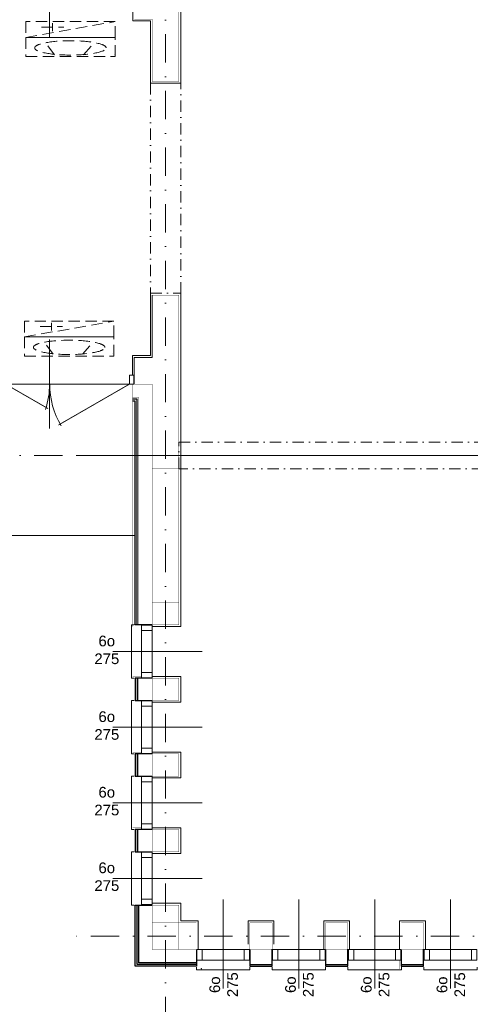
# Model space of a CAD drawing. Extents: x 4615668 to 9294084, y 16339 to 10688993.
# Tile 234 of 256: x 4724669 to 4725175, y 5339216 to 5340322. Entities that reach past the tile are written whole.
import ezdxf

# ---------------------------------------------------------------- set-up
doc = ezdxf.new("R2010")
doc.units = 0
doc.header["$MEASUREMENT"] = 0
doc.linetypes.add('DASHDOT', pattern=[25.4, 12.7, -6.35, 0, -6.35])
doc.linetypes.add('DASHED', pattern=[19.05, 12.7, -6.35])
for name, color, linetype, lineweight in [('hatch', 253, 'Continuous', 0), ('Osie', 175, 'DASHDOT', 9), ('Wymiar', 7, 'Continuous', 9), ('WYPOSAŻENIE', 223, 'Continuous', 9)]:
    doc.layers.add(name, color=color, linetype=linetype, lineweight=lineweight)
doc.layers.add('MURY', color=7, linetype='Continuous')
doc.layers.add('STOLARKA', color=4, linetype='Continuous')
doc.styles.add('ARIAL_CE', font='arial.ttf', dxfattribs={"height": 15})

# ---------------------------------------------------------------- blocks, each defined once
blk = doc.blocks.new('G$C61CBF25F')
at = {"layer": 'Osie', "lineweight": 0, "ltscale": 2.5}
for p, q in [((305, 0), (305, 1880)), ((1525, 640), (-5, 640)), ((1525, 100), (204.8, 100))]:
    blk.add_line(p, q, dxfattribs=at)
blk = doc.blocks.new('G$C7A6A329E')
at = {"layer": 'hatch', "color": 0, "lineweight": 0, "ltscale": 40}
blk.add_arc((144.5, 50), 90, 148.7267, 180, dxfattribs=at)
at = {"layer": 'STOLARKA', "color": 252, "linetype": 'Continuous', "lineweight": 0}
for p, q in [((54.4, 100), (54.4, 0)), ((144, 50), (5, 50))]:
    blk.add_line(p, q, dxfattribs=at)
at = {"layer": 'STOLARKA', "color": 252, "linetype": 'Continuous', "lineweight": 0, "const_width": 1}
for points in [[(144, 50), (64.3, 96)], [(5, 50), (52.7, 77.5)]]:
    blk.add_lwpolyline(points, dxfattribs=at)
at = {"layer": 'STOLARKA', "color": 252, "linetype": 'Continuous', "lineweight": 0}
for points in [[(5, 40), (5, 50), (0, 50), (0, 40)], [(144, 40), (144, 50), (149, 50), (149, 40)]]:
    blk.add_lwpolyline(points, close=True, dxfattribs=at)
blk.add_arc((-35.6, 50), 90, 0, 18.4099, dxfattribs=at)
blk = doc.blocks.new('G$C0CCF9696')
at = {"layer": 'STOLARKA', "color": 5, "lineweight": 0}
blk.add_line((100, 30), (0, 30), dxfattribs=at)
for points in [[(68, 59.5), (68, 53.5), (56, 53.5), (56, 59.5)], [(68, 59.5), (68, 53.5), (56, 53.5), (56, 59.5)], [(68, 53.5), (68, 6.5), (56, 6.5), (56, 53.5)], [(68, 53.5), (68, 6.5), (56, 6.5), (56, 53.5)], [(68, 0.5), (68, 6.5), (56, 6.5), (56, 0.5)]]:
    blk.add_lwpolyline(points, close=True, dxfattribs=at)
blk.add_lwpolyline([(76, 0), (79, 0), (79, 60), (76, 60)], dxfattribs=at)
blk.add_lwpolyline([(76, 0), (79, 0), (79, 60), (76, 60)], dxfattribs=at)
blk = doc.blocks.new('G$C6E969633')
at = {"lineweight": 0, "ltscale": 40}
blk.add_lwpolyline([(311.7, 720), (311.7, 750), (331.7, 750), (331.7, 820)], dxfattribs=at)
at = {"layer": 'MURY', "lineweight": 0, "ltscale": 5}
blk.add_line((1566.7, 640), (246.5, 640), dxfattribs=at)
at = {"layer": 'MURY', "lineweight": 0, "ltscale": 40}
for points in [[(331.7, 1613), (363.8, 1613), (363.8, 1058), (329.8, 1058), (329.8, 1128), (309.9, 1128), (309.9, 1150.6)], [(309.7, 730), (309.7, 752), (329.7, 752), (329.7, 822)], [(363.7, 447.6), (363.7, 822)], [(153.7, 609), (153.7, 550), (311.7, 550)], [(363.7, 447.8), (363.7, 447.6), (331.7, 447.6)], [(331.7, 391.6), (363.7, 391.6), (363.7, 362.6), (331.7, 362.6)], [(331.7, 306.6), (363.7, 306.6), (363.7, 277.6), (331.7, 277.6)], [(331.7, 221.5), (363.7, 221.6), (363.7, 192.6), (331.7, 192.6)], [(383.3, 85), (383.3, 117), (363.7, 117), (363.7, 136.8), (331.7, 136.8)], [(468.3, 91), (468.3, 117), (439.3, 117), (439.3, 91)], [(553.3, 85), (553.3, 117), (524.3, 117), (524.3, 85)], [(638.3, 85), (638.3, 117), (609.3, 117), (609.3, 85)]]:
    blk.add_lwpolyline(points, dxfattribs=at)
at = {"layer": 'MURY', "ltscale": 40, "const_width": 0.3}
for points in [[(331.7, 1160), (311.7, 1160), (311.7, 1130), (331.7, 1130), (331.7, 1060), (361.7, 1060), (361.7, 1225), (331.7, 1225)], [(331.7, 625), (361.7, 625), (361.7, 655), (331.7, 655)], [(331.7, 449.6), (361.7, 449.6), (361.7, 625), (331.7, 625)], [(331.7, 449.6), (331.7, 474.6), (361.7, 474.6), (361.7, 449.6)], [(331.7, 364.6), (331.7, 389.6), (361.7, 389.6), (361.7, 364.6)], [(331.7, 279.6), (331.7, 304.6), (361.7, 304.6), (361.7, 279.6)], [(331.7, 194.6), (331.7, 219.6), (361.7, 219.6), (361.7, 194.6)], [(331.7, 115), (361.7, 115), (361.7, 134.8), (331.7, 134.8)], [(331.7, 85), (361.7, 85), (361.7, 115), (331.7, 115)], [(361.7, 85), (361.7, 115), (381.3, 115), (381.3, 85)], [(441.3, 85), (466.3, 85), (466.3, 115), (441.3, 115)], [(526.3, 85), (551.3, 85), (551.3, 115), (526.3, 115)], [(611.3, 85), (636.3, 85), (636.3, 115), (611.3, 115)]]:
    blk.add_lwpolyline(points, close=True, dxfattribs=at)
at = {"layer": 'MURY', "linetype": 'DASHDOT', "lineweight": 0}
for points in [[(329.7, 822), (363.7, 822), (363.8, 1058), (329.8, 1058)], [(881.7, 625), (361.7, 625), (361.7, 655), (881.7, 655)]]:
    blk.add_lwpolyline(points, close=True, dxfattribs=at)
at = {"layer": 'MURY', "ltscale": 40, "const_width": 0.3}
blk.add_lwpolyline([(331.7, 720), (331.7, 655), (361.7, 655), (361.7, 820), (331.7, 820), (331.7, 750), (311.7, 750), (311.7, 720), (331.7, 720)], dxfattribs=at)
at = {"layer": 'MURY', "lineweight": 0}
blk.add_lwpolyline([(319.7, 447.6, 0.2, 0.2, 0), (309.7, 447.6, 0.2, 0.2, 0), (309.7, 698, 0.2, 0.2, 0), (309.7, 698, 0.2, 0.2, 0), (309.7, 720, 0.2, 0.2, 0)], format="xyseb", dxfattribs=at)
at = {"layer": 'MURY', "lineweight": 0, "ltscale": 40}
for points, const_width in [([(331.7, 449.6), (316.7, 449.6), (316.7, 705), (309.7, 705)], 0.3), ([(319.7, 391.6), (309.7, 391.6), (309.7, 362.6), (319.7, 362.6)], 0.1), ([(319.7, 306.6), (309.7, 306.6), (309.7, 277.6), (319.7, 277.6)], 0.1), ([(319.7, 221.6), (309.7, 221.6), (309.7, 192.6), (319.7, 192.6)], 0.1), ([(383.4, 73.1), (383.4, 63.1), (309.7, 63.1), (309.7, 136.8), (319.7, 136.8)], 0.1), ([(439.3, 73.1), (439.3, 63.1), (468.3, 63.1), (468.3, 73.1)], 0.1), ([(524.3, 73.1), (524.3, 63.1), (553.3, 63.1), (553.3, 73.1)], 0.1), ([(609.3, 73.1), (609.3, 63.1), (638.3, 63.1), (638.3, 73.1)], 0.1)]:
    blk.add_lwpolyline(points, dxfattribs=dict(at, const_width=const_width))
at = {"layer": 'MURY', "lineweight": -3, "ltscale": 40}
for points in [[(319.7, 449.6), (314.7, 449.6), (314.7, 703), (309.7, 703)], [(331.7, 449.6), (312.7, 449.6), (312.7, 701), (309.7, 701)], [(331.7, 389.6), (312.7, 389.6), (312.7, 364.6), (331.7, 364.6)], [(331.7, 389.6), (314.7, 389.6), (314.7, 364.6), (331.9, 364.6)], [(331.7, 304.6), (312.7, 304.6), (312.7, 279.6), (331.7, 279.6)], [(331.7, 304.6), (314.7, 304.6), (314.7, 279.6), (331.9, 279.6)], [(331.7, 219.6), (312.7, 219.6), (312.7, 194.6), (331.7, 194.6)], [(331.7, 219.6), (314.7, 219.6), (314.7, 194.6), (331.9, 194.6)], [(381.3, 85.1), (381.3, 66.1), (312.7, 66.1), (312.7, 134.8), (331.7, 134.8)], [(381.3, 85.1), (381.3, 68.1), (314.7, 68.1), (314.7, 134.8), (331.7, 134.8)], [(381.3, 85.1), (381.3, 70.1), (316.7, 70.1), (316.7, 134.8), (331.7, 134.8)], [(441.3, 85.1), (441.3, 68.1), (466.3, 68.1), (466.3, 85.3)], [(441.3, 85.1), (441.3, 66.1), (466.3, 66.1), (466.3, 85.1)], [(526.3, 85.1), (526.3, 68.1), (551.3, 68.1), (551.3, 85.3)], [(526.3, 85.1), (526.3, 66.1), (551.3, 66.1), (551.3, 85.1)], [(611.3, 85.1), (611.3, 68.1), (636.3, 68.1), (636.3, 85.3)], [(611.3, 85.1), (611.3, 66.1), (636.3, 66.1), (636.3, 85.1)]]:
    blk.add_lwpolyline(points, dxfattribs=at)
at = {"layer": 'MURY', "lineweight": 0, "ltscale": 40}
for points in [[(331.7, 389.6, 0.2, 0.2, 0), (316.7, 389.6, 0.2, 0.2, 0), (316.7, 364.6, 0.2, 0.2, 0), (331.7, 364.6, 0.2, 0.2, 0)], [(331.7, 304.6, 0.2, 0.2, 0), (316.7, 304.6, 0.2, 0.2, 0), (316.7, 279.6, 0.2, 0.2, 0), (331.7, 279.6, 0.2, 0.2, 0)], [(331.7, 219.6, 0.2, 0.2, 0), (316.7, 219.6, 0.2, 0.2, 0), (316.7, 194.6, 0.2, 0.2, 0), (331.7, 194.6, 0.2, 0.2, 0)], [(441.3, 85.1, 0.2, 0.2, 0), (441.3, 70.1, 0.2, 0.2, 0), (466.3, 70.1, 0.2, 0.2, 0), (466.3, 85.1, 0.2, 0.2, 0)], [(526.3, 85.1, 0.2, 0.2, 0), (526.3, 70.1, 0.2, 0.2, 0), (551.3, 70.1, 0.2, 0.2, 0), (551.3, 85.1, 0.2, 0.2, 0)], [(611.3, 85.1, 0.2, 0.2, 0), (611.3, 70.1, 0.2, 0.2, 0), (636.3, 70.1, 0.2, 0.2, 0), (636.3, 85.1, 0.2, 0.2, 0)]]:
    blk.add_lwpolyline(points, format="xyseb", dxfattribs=at)
blk.add_point((387, 63.3), dxfattribs=at)
for name, p in [('G$C61CBF25F', (41.7, 0)), ('G$C7A6A329E', (162.2, 1110))]:
    blk.add_blockref(name, p, dxfattribs=at)
at = {"layer": 'MURY', "lineweight": 0, "ltscale": 40, "xscale": -1, "rotation": 180}
blk.add_blockref('G$C7A6A329E', (162.2, 770), dxfattribs=at)
at = {"layer": 'MURY', "color": 1, "lineweight": 0, "ltscale": 40, "xscale": -1}
for p in [(387.7, 389.6), (387.7, 304.6), (387.7, 219.6), (387.7, 134.8)]:
    blk.add_blockref('G$C0CCF9696', p, dxfattribs=at)
at = {"layer": 'MURY', "color": 1, "lineweight": 0, "ltscale": 40, "rotation": 270}
for p in [(381.4, 141.1), (466.4, 141.1), (551.4, 141.1), (636.4, 141.1)]:
    blk.add_blockref('G$C0CCF9696', p, dxfattribs=at)
at = {"layer": 'MURY', "char_height": 12, "width": 1777.517, "attachment_point": 5, "style": 'ARIAL_CE'}
for insert, rotation in [((240.8, 421.3), 0.1544), ((240.8, 336.3), 0.1544), ((240.8, 251.4), 0.1544), ((240.8, 166.5), 0.1544), ((412.1, 5.4), 90.1544), ((497.1, 5.4), 90.1544), ((582.1, 5.4), 90.1544), ((667.1, 5.3), 90.1544)]:
    blk.add_mtext('\\pxi-10,l16.666687,t16.666687;6o\\P275', dxfattribs=dict(at, insert=insert, rotation=rotation))
blk = doc.blocks.new('G$C0AA5E32D')
at = {"layer": 'WYPOSAŻENIE', "linetype": 'DASHED', "extrusion": (4.00469e-14, 5.36968e-12, -1)}
for p, q in [((0, 21.5, -14), (100.3, 39.3, -14)), ((0, 21.5, -42), (100.3, 39.3, -42)), ((30.1, 37.5, -42), (30.1, 28.7, -42)), ((17.5, 33.1, -42), (42.6, 33.1, -42)), ((32.3, 2.1, -28), (21.7, 16.4, -28)), ((64.9, 2.1, -28), (77.4, 16.4, -28))]:
    blk.add_line(p, q, dxfattribs=at)
at = {"layer": 'WYPOSAŻENIE', "linetype": 'DASHED'}
for points in [[(0, 21.5), (100.3, 21.5), (100.3, 39.3), (0, 39.3)], [(0, 0), (100.3, 0), (100.3, 21.5), (0, 21.5)]]:
    blk.add_lwpolyline(points, close=True, dxfattribs=at)
at = {"layer": 'WYPOSAŻENIE', "linetype": 'DASHED', "extrusion": (4.00469e-14, 5.36968e-12, -1)}
blk.add_ellipse((50.1, 9.8, -28), major_axis=(40.1, 0), ratio=0.200306, dxfattribs=at)
at = {"layer": 'WYPOSAŻENIE', "linetype": 'DASHED'}
for points in [[(99.2, 2.8, -28), (99.2, 2.8, -26.2), (99.2, 2.8, -26.2), (99.2, 2.8, -28)], [(99.3, 0, -28), (99.3, 0, 0), (99.3, 0), (99.3, 0, -28)]]:
    blk.add_3dface(points, dxfattribs=at)

msp = doc.modelspace()

# ---------------------------------------------------------------- block references
at = {"layer": 'Wymiar', "lineweight": 0, "ltscale": 40}
msp.add_blockref('G$C6E969633', (4724486.31, 5339192.56), dxfattribs=at)
at = {"layer": 'Wymiar', "color": 3, "lineweight": 0}
for p in [(4724676.2, 5340280.44, 28), (4724674.78, 5339944.08, 28)]:
    msp.add_blockref('G$C0AA5E32D', p, dxfattribs=at)

doc.saveas('drawing.dxf')
